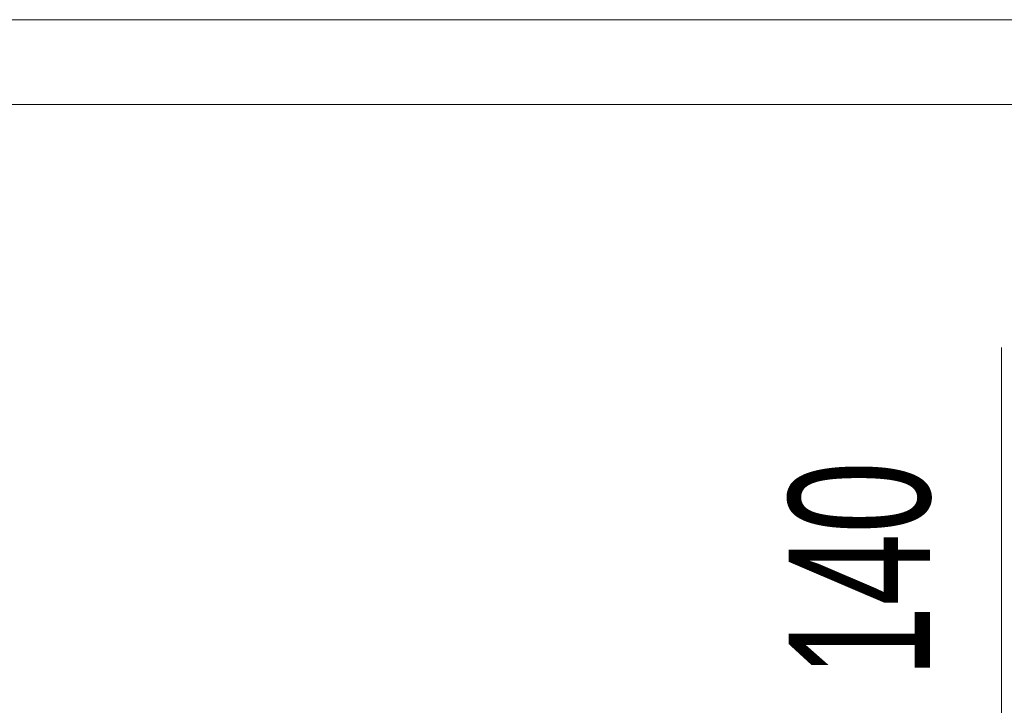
# Model space of a CAD drawing. Header units: centimetres. Extents: x 376 to 6517, y 1901 to 66534.
# Tile 98 of 115: x 2632 to 2701, y 66339 to 66387. Entities that reach past the tile are written whole.
import ezdxf

# ---------------------------------------------------------------- set-up
doc = ezdxf.new("R2010")
doc.units = ezdxf.units.CM
doc.layers.add('A-GLAZ-IDEN', color=7, linetype='Continuous', lineweight=5)
doc.layers.add('A-WALL', color=7, linetype='Continuous', lineweight=35)
doc.styles.add('Arial Narrow_1', font='ARIALN.TTF', dxfattribs={"width": 0.8, "height": 10})

# ---------------------------------------------------------------- blocks, each defined once
blk = doc.blocks.new('OOk oznaczenia okien __NL orneta - Oznaczenie okien standard-8779540-__-00_00 Przyziemie PB')
at = {"layer": 'A-GLAZ-IDEN'}
blk.add_line((0, 0.3095), (0, -0.3095), dxfattribs=at)

msp = doc.modelspace()

# ---------------------------------------------------------------- linework, layer by layer
at = {"layer": 'A-WALL', "lineweight": 5}
for p, q in [((2507.397, 66387.262), (2996.497, 66387.262)), ((2990.497, 66381.262), (2513.397, 66381.262))]:
    msp.add_line(p, q, dxfattribs=at)

# ---------------------------------------------------------------- block references
at = {"layer": 'A-GLAZ-IDEN', "xscale": 49.99999999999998, "yscale": 49.99999999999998, "zscale": 49.99999999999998}
msp.add_blockref('OOk oznaczenia okien __NL orneta - Oznaczenie okien standard-8779540-__-00_00 Przyziemie PB', (2701.197, 66348.598), dxfattribs=at)

# ---------------------------------------------------------------- texts
at = {"layer": 'A-GLAZ-IDEN', "insert": (2686.124, 66340.725), "char_height": 10, "width": 19.2405, "attachment_point": 1, "rotation": 90, "style": 'Arial Narrow_1'}
msp.add_mtext('140', dxfattribs=at)

doc.saveas('drawing.dxf')
